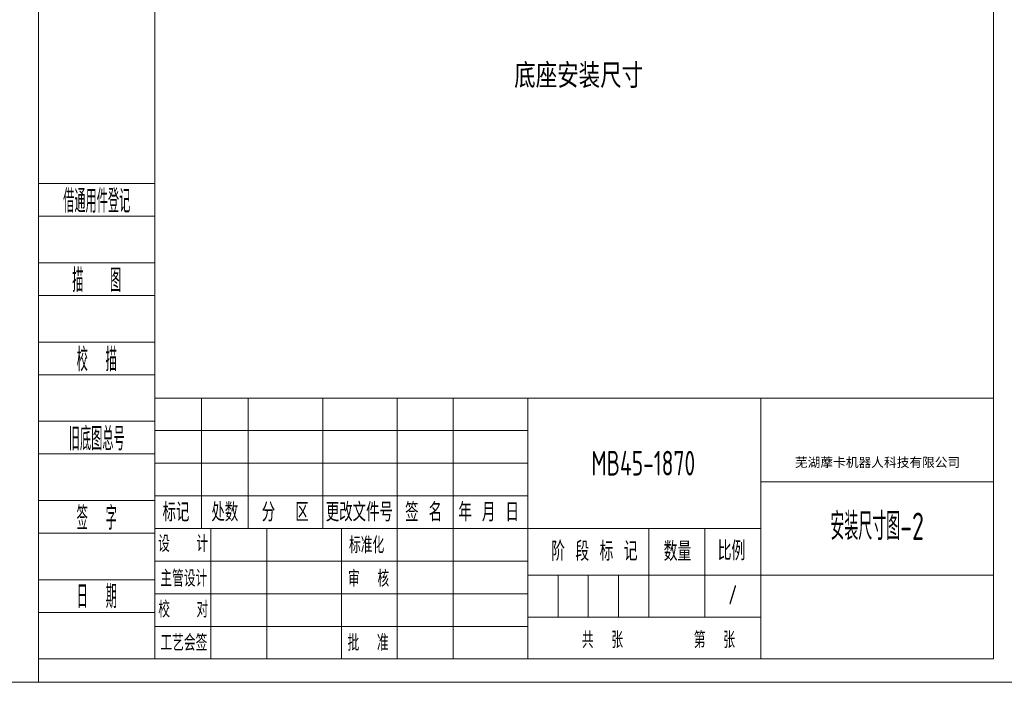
# Model space of a CAD drawing. Header units: millimetres. Extents: x -8713 to 3261, y -18743 to -8704.
# Tile 95 of 133: x 1098 to 2472, y -18743 to -17819. Entities that reach past the tile are written whole.
import ezdxf
from ezdxf.enums import TextEntityAlignment as Align

# ---------------------------------------------------------------- set-up
doc = ezdxf.new("R2010")
doc.units = ezdxf.units.MM
doc.header["$LTSCALE"] = 10
for name, color, linetype, lineweight in [('1轮廓实线层', 7, 'Continuous', 18), ('2细线层', 4, 'Continuous', 13), ('6文字层', 3, 'Continuous', 13), ('L2', 6, 'Continuous', 13), ('图框层', 7, 'Continuous', 18)]:
    doc.layers.add(name, color=color, linetype=linetype, lineweight=lineweight)
doc.layers.add('标注层', color=7, linetype='Continuous')
doc.styles.add('PC_TEXTSTYLE', font='ISOCP.SHX', dxfattribs={"width": 0.707, "bigfont": 'GBCBIG.SHX'})
doc.styles.add('SLDTEXTSTYLE0', font='txt', dxfattribs={"bigfont": 'bigfont'})
doc.styles.add('仿宋体', font='txt')
doc.styles.add('标准汉字', font='gbenor.shx', dxfattribs={"bigfont": 'gbcbig.shx'})

# ---------------------------------------------------------------- blocks, each defined once
blk = doc.blocks.new('ZwmFrameMain_1_A4^_^无分区图框^_^landscape')
at = {"layer": '2细线层'}
for p in [(272, 205), (-25, -5)]:
    blk.add_line(p, (272, -5), dxfattribs=at)
blk = doc.blocks.new('ZwmFrameMain_2_A4^_^无分区图框^_^portrait')
at = {"layer": '1轮廓实线层'}
for p, q in [((0, 0), (0, 287)), ((180, 287), (0, 287)), ((180, 287), (180, 0)), ((0, 0), (180, 0))]:
    blk.add_line(p, q, dxfattribs=at)
at = {"layer": '2细线层'}
for p, q in [((-25, -5), (-25, 292)), ((185, 292), (-25, 292)), ((185, 292), (185, -5)), ((-25, -5), (185, -5))]:
    blk.add_line(p, q, dxfattribs=at)
blk = doc.blocks.new('ZwmFrameMain_2_纵向标题栏')
at = {"layer": '1轮廓实线层'}
for p, q in [((-180, 56), (0, 56)), ((-180, 0), (-180, 56))]:
    blk.add_line(p, q, dxfattribs=at)
at = {"layer": '2细线层', "color": 6, "linetype": 'Continuous'}
for p, q in [((-170, 28), (-170, 56)), ((-160, 28), (-160, 56)), ((-144, 28), (-144, 56)), ((-128, 0), (-128, 56)), ((-128, 28), (-128, 56)), ((-116, 0), (-116, 56)), ((-100, 0), (-100, 56)), ((-50, 0), (-50, 56)), ((-180, 49), (-100, 49)), ((-180, 42), (-100, 42)), ((-50, 38), (0, 38)), ((-180, 35), (-100, 35)), ((-180, 28), (-50, 28)), ((-168, 0), (-168, 28)), ((-156, 0), (-156, 28)), ((-74, 9), (-74, 28)), ((-62, 9), (-62, 28)), ((-180, 21), (-100, 21)), ((-100, 18), (0, 18)), ((-93.5, 9), (-93.5, 18)), ((-87, 9), (-87, 18)), ((-80.5, 9), (-80.5, 18)), ((-180, 14), (-100, 14)), ((-100, 9), (-50, 9)), ((-180, 7), (-100, 7))]:
    blk.add_line(p, q, dxfattribs=at)
at = {"layer": 'L2', "linetype": 'Continuous'}
blk.add_line((-140, 0), (-140, 28), dxfattribs=at)
at = {"layer": '6文字层', "color": 4, "linetype": 'Continuous', "insert": (-24.91, 42.09), "char_height": 2, "width": 55.1899, "attachment_point": 5, "style": '仿宋体'}
blk.add_mtext('芜湖藦卡机器人科技有限公司', dxfattribs=at)
at = {"layer": '6文字层', "color": 6, "style": '标准汉字'}
for s, insert, char_height, width, attachment_point in [('标记', (-175.5, 31.5), 4, 11.65, 5), ('处数', (-165.01, 31.5), 4, 11.45, 5), ('分  区', (-152.04, 31.5), 4, 19.1643, 5), ('更改文件号', (-136.14, 31.5), 4, 29.3, 5), ('签 名', (-122.34, 31.5), 4, 14.8571, 5), ('年 月 日', (-108.39, 31.5), 4, 23.9643, 5), ('设   计', (-173.97, 24.73), 3.5, 20.0562, 5), ('标准化', (-134.58, 24.45), 3.5, 15.4875, 5), ('阶 段 标 记', (-94.98, 21.04), 4.118, 30.425, 7), ('数量', (-70.82, 21), 4.118, 10.0187, 7), ('比例', (-59.23, 21.15), 4.118, 9.4062, 7), ('主管设计', (-173.82, 17.28), 3.5, 20.2125, 5), ('审  核', (-134.15, 17.23), 3.5, 16.4625, 5), ('校   对', (-173.93, 10.64), 3.5, 20.3187, 5), ('共  张        第  张', (-88.37, 2.32), 3.5, 60.8437, 7), ('工艺会签', (-173.8, 3.47), 3.5, 20.3, 5), ('批  准', (-134.27, 3.47), 3.5, 16.5937, 5)]:
    blk.add_mtext(s, dxfattribs=dict(at, insert=insert, char_height=char_height, width=width, attachment_point=attachment_point))
at = {"layer": '6文字层', "color": 4, "style": 'PC_TEXTSTYLE', "flags": 8}
for tag, height, width, p, p2 in [('产品名称或材料标记', 5.29, 0.911854, (-90.89, 39.38), (-59.53, 39.38)), ('图样名称', 5.88, 2.846512, (-48.82, 25.54), (-1.18, 25.54)), ('图样代号', 5.88, 2.86875, (-48.82, 6.64), (-1.18, 6.64))]:
    blk.add_attdef(tag, text='', height=height, dxfattribs=dict(at, width=width)).set_placement(p, p2, align=Align.FIT)
at = {"layer": '6文字层', "color": 6, "style": 'PC_TEXTSTYLE', "width": 9.241641, "flags": 8}
blk.add_attdef('设计', text='', height=2.5, rotation=359.5768, dxfattribs=at).set_placement((-166.76, 23.52), (-157.52, 23.45), align=Align.FIT)
at = {"layer": '6文字层', "color": 6, "style": 'PC_TEXTSTYLE', "flags": 8}
for tag, height, width, p, p2 in [('审核', 2.5, 2.542374, (-166.6, 16.66), (-157.7, 16.66)), ('重量', 4.12, 1.685865, (-72.82, 11.88), (-63.18, 11.88)), ('比例', 4.12, 1.699352, (-60.82, 11.71), (-51.18, 11.71))]:
    blk.add_attdef(tag, text='', height=height, dxfattribs=dict(at, width=width)).set_placement(p, p2, align=Align.FIT)
blk = doc.blocks.new('ZwmFrameMain_2_附加栏')
at = {"layer": '2细线层'}
for p, q in [((-25, 102), (0, 102)), ((-25, 95), (0, 95)), ((-25, 85), (0, 85)), ((-25, 78), (0, 78)), ((-25, 68), (0, 68)), ((-25, 61), (0, 61)), ((-25, 51), (0, 51)), ((-25, 44), (0, 44)), ((-25, 34), (0, 34)), ((-25, 27), (0, 27)), ((-25, 17), (0, 17)), ((-25, 10), (0, 10)), ((-25, 0), (0, 0))]:
    blk.add_line(p, q, dxfattribs=at)
at = {"layer": '6文字层', "color": 3, "style": 'PC_TEXTSTYLE'}
for s, width, p in [('借通用件登记', 0.667, (-12.5, 98.5)), ('描   图', 0.6667, (-12.5, 81.5)), ('校  描', 0.667, (-12.5, 64.5)), ('旧底图总号', 0.667, (-12.5, 47.5)), ('签  字', 0.667, (-12.5, 30.5)), ('日  期', 0.667, (-12.49, 13.6))]:
    blk.add_text(s, height=5, dxfattribs=dict(at, width=width)).set_placement(p, align=Align.MIDDLE)
at = {"layer": '6文字层', "style": 'PC_TEXTSTYLE'}
for tag, width, p, p2 in [('借通用件登记', 0.671328, (-23.44, 86.36), (-1.25, 86.36)), ('描图', 2.120922, (-23.44, 69.36), (-1.25, 69.36)), ('校图', 2.149976, (-23.75, 52.06), (-1.25, 52.06)), ('旧底图总号', 0.761452, (-22.84, 35.67), (-1.86, 35.67)), ('签字', 2.026939, (-23.14, 18.37), (-1.56, 18.37)), ('日期', 1.89999, (-22.84, 1.37), (-2.17, 1.37))]:
    blk.add_attdef(tag, text='', height=5, dxfattribs=dict(at, width=width)).set_placement(p, p2, align=Align.FIT)

msp = doc.modelspace()

# ---------------------------------------------------------------- block references
at = {"layer": '图框层'}
for name, p, xscale, yscale, zscale in [('ZwmFrameMain_2_A4^_^无分区图框^_^portrait', (1286.7, -18710.5), 6.5, 6.5, 6.5), ('ZwmFrameMain_1_A4^_^无分区图框^_^landscape', (-1351, -18697.5), 9.1, 9.1, 9.1), ('ZwmFrameMain_2_附加栏', (1286.7, -18710.5), 6.5, 6.5, 6.5)]:
    msp.add_blockref(name, p, dxfattribs=dict(at, xscale=xscale, yscale=yscale, zscale=zscale))
ref = msp.add_blockref('ZwmFrameMain_2_纵向标题栏', (2456.7, -18710.5), dxfattribs=dict(at, xscale=6.5, yscale=6.5, zscale=6.5))
ref.add_attrib('比例', '/', dxfattribs={"layer": '6文字层', "color": 6, "height": 26.8, "style": 'PC_TEXTSTYLE', "width": 0.707}).set_placement((2092.7, -18634.4), align=Align.CENTER)
ref.add_attrib('图样名称', '安装尺寸图-2', dxfattribs={"layer": '6文字层', "color": 4, "height": 38.24, "style": 'PC_TEXTSTYLE', "width": 0.707}).set_placement((2294.2, -18544.5), align=Align.CENTER)
ref.add_attrib('产品名称或材料标记', 'MB45-1870', dxfattribs={"layer": '6文字层', "color": 4, "height": 34.41, "style": 'PC_TEXTSTYLE', "width": 0.707}).set_placement((1967.9, -18454.6), align=Align.CENTER)

# ---------------------------------------------------------------- texts
at = {"layer": '标注层', "insert": (1787.8, -17880.7), "char_height": 30, "attachment_point": 1, "style": 'SLDTEXTSTYLE0'}
msp.add_mtext('{\\fHYSWLongFangSong|b1|i0|c134|p2;\\C3;底座安装尺寸}', dxfattribs=at)

doc.saveas('drawing.dxf')
